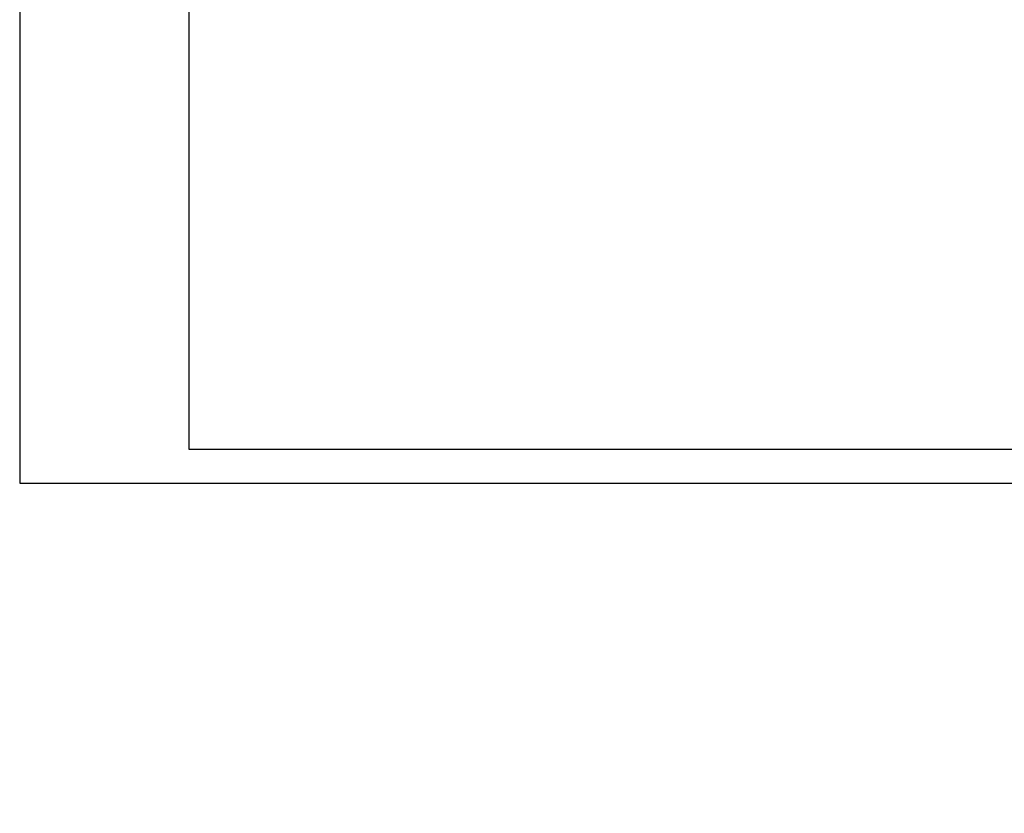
# Model space of a CAD drawing. Header units: millimetres. Extents: x 11979 to 23691, y 12825 to 41978.
# Tile 109 of 256: x 19537 to 20265, y 32485 to 33072. Entities that reach past the tile are written whole.
import ezdxf

# ---------------------------------------------------------------- set-up
doc = ezdxf.new("R2010")
doc.units = ezdxf.units.MM
for name, color, linetype in [('-RAMKA', 2, 'Continuous'), ('-WYMIAR', 8, 'Continuous'), ('_PROJEKTOWANE', 5, 'Continuous')]:
    doc.layers.add(name, color=color, linetype=linetype)

# ---------------------------------------------------------------- blocks, each defined once
blk = doc.blocks.new('fdfdssd')
at = {"layer": '-RAMKA', "color": 8}
for p, q in [((18316.99, 20415.98), (18316.99, 18315.98)), ((18316.99, 18315.98), (21286.99, 18315.98))]:
    blk.add_line(p, q, dxfattribs=at)
at = {"layer": '-RAMKA', "color": 2}
for p, q in [((18441.99, 20390.98), (18441.99, 18340.98)), ((18441.99, 18340.98), (21261.99, 18340.98))]:
    blk.add_line(p, q, dxfattribs=at)

msp = doc.modelspace()

# ---------------------------------------------------------------- hatches: boundary and pattern name
at = {"layer": '-WYMIAR'}
h = msp.add_hatch(dxfattribs=at)
h.set_pattern_fill('DACHOWKA', color=256)
h.set_pattern_definition([(0, (463897.023, 31501.895), (0, 45), [9, -6]), (0, (463904.523, 31524.395), (0, 45), [9, -6]), (90, (463894.023, 31504.895), (-15, 9e-16), [19.5, -25.5]), (90, (463901.523, 31527.395), (-15, 9e-16), [19.5, -25.5]), (45, (463906.023, 31501.895), (-22.4999964, 22.4999964), [4.2426, -27.5772]), (45, (463921.023, 31501.895), (-22.4999964, 22.4999964), [4.2426, -27.5772]), (45, (463936.023, 31501.895), (-22.4999964, 22.4999964), [4.2426, -27.5772]), (135, (463897.023, 31501.895), (-22.4999964, -22.4999964), [4.2426, -27.5772]), (135, (463912.023, 31501.895), (-22.4999964, -22.4999964), [4.2426, -27.5772]), (135, (463927.023, 31501.895), (-22.4999964, -22.4999964), [4.2426, -27.5772])])
h.paths.add_polyline_path([(20410.29, 33360.17), (19913.29, 33360.17), (19913.29, 33298.62), (20410.29, 33298.62)])
h.paths.add_polyline_path([(20435.29, 33360.17), (20410.29, 33360.17), (20410.29, 33298.62), (20435.29, 33298.62)])
h.paths.add_polyline_path([(20555.43, 33307.51), (20555.43, 33333.07), (20498.43, 33333.07), (20476.43, 33333.07), (20476.43, 33360.17), (20435.29, 33360.17), (20435.29, 33298.62), (20541.67, 33298.49, -0.054753), (20543.3, 33301.34, -0.239933)])
h.paths.add_polyline_path([(20908.62, 33307.51), (20908.86, 33333.07), (20850.34, 33333.07), (20828.34, 33333.07), (20828.34, 33360.17), (20634.43, 33360.17), (20634.43, 33333.07), (20612.43, 33333.07), (20555.43, 33333.07), (20555.43, 33307.51, -0.212723), (20566.58, 33302.54, -0.078356), (20569.12, 33298.62), (20894.92, 33298.62, -0.082267), (20897.62, 33302.72, -0.208664)])
h.paths.add_polyline_path([(21179.29, 33360.17), (20986.34, 33360.17), (20986.34, 33333.07), (20964.34, 33333.07), (20908.86, 33333.07), (20908.62, 33307.51, -0.241371), (20920.8, 33301.27, -0.052455), (20922.36, 33298.54), (21179.29, 33298.62)])
h.paths.add_polyline_path([(21198.69, 33360.17), (21179.29, 33360.17), (21179.29, 33298.62), (21198.69, 33298.62)])
h.paths.add_polyline_path([(20476.43, 30887.98), (20555.43, 30913.04), (19913.29, 30913.04), (19913.29, 30709.54), (21531.29, 30709.54), (21531.29, 30913.04), (20961.47, 30913.04), (20907.34, 30913.04), (20986.34, 30887.98), (20986.34, 30787.98), (20986.34, 30743.98), (20964.34, 30743.98), (20828.34, 30743.98), (20828.34, 30887.98), (20907.34, 30913.04), (20611.64, 30913.04), (20555.43, 30913.04), (20634.43, 30887.98), (20634.43, 30787.98), (20634.43, 30743.98), (20612.43, 30743.98), (20476.43, 30743.98)])
h.paths.add_polyline_path([(21572.29, 30913.04), (21531.29, 30913.04), (21531.29, 30709.54), (19913.29, 30709.54), (19913.29, 30913.04), (19872.29, 30913.04), (19872.29, 30668.54), (21572.29, 30668.54)])
h.paths.add_polyline_path([(21577.29, 30937.04), (21577.29, 31133.04), (21572.29, 31133.04), (21572.29, 31037.04), (21572.29, 30937.04), (21572.29, 30668.54), (19872.29, 30668.54), (19872.29, 31133.04), (19867.29, 31133.04), (19867.29, 30937.04), (19867.29, 30632.54), (21577.29, 30632.54)])

# ---------------------------------------------------------------- block references
at = {"layer": '_PROJEKTOWANE'}
msp.add_blockref('fdfdssd', (1220.39, 14413.31), dxfattribs=at)

doc.saveas('drawing.dxf')
